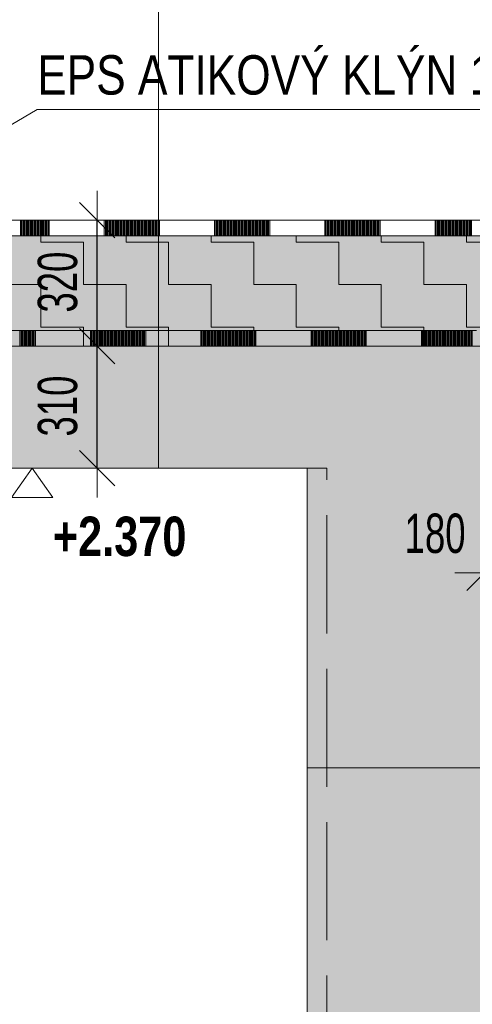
# Model space of a CAD drawing. Header units: millimetres. Extents: x 29003 to 60673, y -60985 to 17010.
# Tile 48 of 128: x 44226 to 45375, y -34553 to -32051. Entities that reach past the tile are written whole.
import ezdxf

# ---------------------------------------------------------------- set-up
doc = ezdxf.new("R2010")
doc.units = ezdxf.units.MM
doc.header["$PDMODE"] = 65
doc.linetypes.add('Carkovana 2x_1', pattern=[390, 300, -90])
for name, color, linetype, lineweight in [('XR$1$ŘEZY_1', 7, 'Continuous', 25), ('XR$2$ŘEZY - KOTY_ TEXTY_1', 7, 'Continuous', 25), ('XR$3$ŘEZY - FILING_1', 7, 'Continuous', 25)]:
    doc.layers.add(name, color=color, linetype=linetype, lineweight=lineweight)
doc.styles.add('ARIALNARROW', font='ARIALN.TTF')
doc.dimstyles.new('DIMSTYLE_4', dxfattribs={"dimtxt": 100, "dimasz": 150, "dimexe": 0, "dimexo": 0, "dimgap": 50, "dimtad": 2, "dimdec": 0, "dimrnd": 5, "dimzin": 12, "dimdsep": 46, "dimtxsty": 'ARIALNARROW', "dimblk1": 'ALL_ML_STRICH', "dimblk2": 'ALL_ML_STRICH', "dimsah": 1, "dimcen": 0, "dimclrd": 6, "dimclre": 6, "dimclrt": 6, "dimadec": 0, "dimazin": 0, "dimtfac": 1, "dimtdec": 0, "dimtix": 1, "dimtmove": 2, "dimatfit": 3, "dimfxl": 0, "dimtzin": 0, "dimlwd": 0, "dimlwe": 13, "dimarcsym": 0})
doc.dimstyles.new('DIMSTYLE_5', dxfattribs={"dimtxt": 100, "dimasz": 150, "dimexe": 0, "dimexo": 0, "dimgap": 50, "dimtad": 2, "dimdec": 0, "dimrnd": 5, "dimzin": 12, "dimdsep": 46, "dimtxsty": 'ARIALNARROW', "dimblk1": 'ALL_ML_STRICH', "dimblk2": 'ALL_ML_STRICH', "dimsah": 1, "dimcen": 0, "dimclrd": 6, "dimclre": 6, "dimclrt": 6, "dimadec": 0, "dimazin": 0, "dimtfac": 1, "dimtdec": 0, "dimtix": 1, "dimtmove": 2, "dimatfit": 3, "dimfxl": 0, "dimtvp": 1.2, "dimtzin": 0, "dimlwd": 0, "dimlwe": 13, "dimarcsym": 0})

# ---------------------------------------------------------------- blocks, each defined once
blk = doc.blocks.new('VZOROVÁ ČÁRA_28')
at = {"layer": 'XR$1$ŘEZY_1', "color": 7, "linetype": 'Continuous', "lineweight": 13}
for p, q in [((44300.9, -32560.2), (44160.9, -32560.2)), ((44228.1, -32600.2), (44228.1, -32560.2)), ((44230.9, -32600.2), (44230.9, -32560.2)), ((44233.7, -32600.2), (44233.7, -32560.2)), ((44236.5, -32600.2), (44236.5, -32560.2)), ((44239.3, -32600.2), (44239.3, -32560.2)), ((44242.1, -32600.2), (44242.1, -32560.2)), ((44244.9, -32600.2), (44244.9, -32560.2)), ((44247.7, -32600.2), (44247.7, -32560.2)), ((44250.5, -32600.2), (44250.5, -32560.2)), ((44253.3, -32600.2), (44253.3, -32560.2)), ((44256.1, -32600.2), (44256.1, -32560.2)), ((44258.9, -32600.2), (44258.9, -32560.2)), ((44261.7, -32600.2), (44261.7, -32560.2)), ((44264.5, -32600.2), (44264.5, -32560.2)), ((44267.3, -32600.2), (44267.3, -32560.2)), ((44270.1, -32600.2), (44270.1, -32560.2)), ((44272.9, -32600.2), (44272.9, -32560.2)), ((44275.7, -32600.2), (44275.7, -32560.2)), ((44278.5, -32600.2), (44278.5, -32560.2)), ((44281.3, -32600.2), (44281.3, -32560.2)), ((44284.1, -32600.2), (44284.1, -32560.2)), ((44286.9, -32600.2), (44286.9, -32560.2)), ((44289.7, -32600.2), (44289.7, -32560.2)), ((44292.5, -32600.2), (44292.5, -32560.2)), ((44295.3, -32600.2), (44295.3, -32560.2)), ((44298.1, -32600.2), (44298.1, -32560.2)), ((44300.9, -32600.2), (44300.9, -32560.2)), ((44440.9, -32560.2), (44300.9, -32560.2)), ((44580.9, -32560.2), (44440.9, -32560.2)), ((44440.9, -32600.2), (44440.9, -32560.2)), ((44443.7, -32600.2), (44443.7, -32560.2)), ((44446.5, -32600.2), (44446.5, -32560.2)), ((44449.3, -32600.2), (44449.3, -32560.2)), ((44452.1, -32600.2), (44452.1, -32560.2)), ((44454.9, -32600.2), (44454.9, -32560.2)), ((44457.7, -32600.2), (44457.7, -32560.2)), ((44460.5, -32600.2), (44460.5, -32560.2)), ((44463.3, -32600.2), (44463.3, -32560.2)), ((44466.1, -32600.2), (44466.1, -32560.2)), ((44468.9, -32600.2), (44468.9, -32560.2)), ((44471.7, -32600.2), (44471.7, -32560.2)), ((44474.5, -32600.2), (44474.5, -32560.2)), ((44477.3, -32600.2), (44477.3, -32560.2)), ((44480.1, -32600.2), (44480.1, -32560.2)), ((44482.9, -32600.2), (44482.9, -32560.2)), ((44485.7, -32600.2), (44485.7, -32560.2)), ((44488.5, -32600.2), (44488.5, -32560.2)), ((44491.3, -32600.2), (44491.3, -32560.2)), ((44494.1, -32600.2), (44494.1, -32560.2)), ((44496.9, -32600.2), (44496.9, -32560.2)), ((44499.7, -32600.2), (44499.7, -32560.2)), ((44502.5, -32600.2), (44502.5, -32560.2)), ((44505.3, -32600.2), (44505.3, -32560.2)), ((44508.1, -32600.2), (44508.1, -32560.2)), ((44510.9, -32600.2), (44510.9, -32560.2)), ((44513.7, -32600.2), (44513.7, -32560.2)), ((44516.5, -32600.2), (44516.5, -32560.2)), ((44519.3, -32600.2), (44519.3, -32560.2)), ((44522.1, -32600.2), (44522.1, -32560.2)), ((44524.9, -32600.2), (44524.9, -32560.2)), ((44527.7, -32600.2), (44527.7, -32560.2)), ((44530.5, -32600.2), (44530.5, -32560.2)), ((44533.3, -32600.2), (44533.3, -32560.2)), ((44536.1, -32600.2), (44536.1, -32560.2)), ((44538.9, -32600.2), (44538.9, -32560.2)), ((44541.7, -32600.2), (44541.7, -32560.2)), ((44544.5, -32600.2), (44544.5, -32560.2)), ((44547.3, -32600.2), (44547.3, -32560.2)), ((44550.1, -32600.2), (44550.1, -32560.2)), ((44552.9, -32600.2), (44552.9, -32560.2)), ((44555.7, -32600.2), (44555.7, -32560.2)), ((44558.5, -32600.2), (44558.5, -32560.2)), ((44561.3, -32600.2), (44561.3, -32560.2)), ((44564.1, -32600.2), (44564.1, -32560.2)), ((44566.9, -32600.2), (44566.9, -32560.2)), ((44569.7, -32600.2), (44569.7, -32560.2)), ((44572.5, -32600.2), (44572.5, -32560.2)), ((44575.3, -32600.2), (44575.3, -32560.2)), ((44578.1, -32600.2), (44578.1, -32560.2)), ((44580.9, -32600.2), (44580.9, -32560.2)), ((44720.9, -32560.2), (44580.9, -32560.2)), ((44860.9, -32560.2), (44720.9, -32560.2)), ((44720.9, -32600.2), (44720.9, -32560.2)), ((44723.7, -32600.2), (44723.7, -32560.2)), ((44726.5, -32600.2), (44726.5, -32560.2)), ((44729.3, -32600.2), (44729.3, -32560.2)), ((44732.1, -32600.2), (44732.1, -32560.2)), ((44734.9, -32600.2), (44734.9, -32560.2)), ((44737.7, -32600.2), (44737.7, -32560.2)), ((44740.5, -32600.2), (44740.5, -32560.2)), ((44743.3, -32600.2), (44743.3, -32560.2)), ((44746.1, -32600.2), (44746.1, -32560.2)), ((44748.9, -32600.2), (44748.9, -32560.2)), ((44751.7, -32600.2), (44751.7, -32560.2)), ((44754.5, -32600.2), (44754.5, -32560.2)), ((44757.3, -32600.2), (44757.3, -32560.2)), ((44760.1, -32600.2), (44760.1, -32560.2)), ((44762.9, -32600.2), (44762.9, -32560.2)), ((44765.7, -32600.2), (44765.7, -32560.2)), ((44768.5, -32600.2), (44768.5, -32560.2)), ((44771.3, -32600.2), (44771.3, -32560.2)), ((44774.1, -32600.2), (44774.1, -32560.2)), ((44776.9, -32600.2), (44776.9, -32560.2)), ((44779.7, -32600.2), (44779.7, -32560.2)), ((44782.5, -32600.2), (44782.5, -32560.2)), ((44785.3, -32600.2), (44785.3, -32560.2)), ((44788.1, -32600.2), (44788.1, -32560.2)), ((44790.9, -32600.2), (44790.9, -32560.2)), ((44793.7, -32600.2), (44793.7, -32560.2)), ((44796.5, -32600.2), (44796.5, -32560.2)), ((44799.3, -32600.2), (44799.3, -32560.2)), ((44802.1, -32600.2), (44802.1, -32560.2)), ((44804.9, -32600.2), (44804.9, -32560.2)), ((44807.7, -32600.2), (44807.7, -32560.2)), ((44810.5, -32600.2), (44810.5, -32560.2)), ((44813.3, -32600.2), (44813.3, -32560.2)), ((44816.1, -32600.2), (44816.1, -32560.2)), ((44818.9, -32600.2), (44818.9, -32560.2)), ((44821.7, -32600.2), (44821.7, -32560.2)), ((44824.5, -32600.2), (44824.5, -32560.2)), ((44827.3, -32600.2), (44827.3, -32560.2)), ((44830.1, -32600.2), (44830.1, -32560.2)), ((44832.9, -32600.2), (44832.9, -32560.2)), ((44835.7, -32600.2), (44835.7, -32560.2)), ((44838.5, -32600.2), (44838.5, -32560.2)), ((44841.3, -32600.2), (44841.3, -32560.2)), ((44844.1, -32600.2), (44844.1, -32560.2)), ((44846.9, -32600.2), (44846.9, -32560.2)), ((44849.7, -32600.2), (44849.7, -32560.2)), ((44852.5, -32600.2), (44852.5, -32560.2)), ((44855.3, -32600.2), (44855.3, -32560.2)), ((44858.1, -32600.2), (44858.1, -32560.2)), ((44860.9, -32600.2), (44860.9, -32560.2)), ((45000.9, -32560.2), (44860.9, -32560.2)), ((45140.9, -32560.2), (45000.9, -32560.2)), ((45000.9, -32600.2), (45000.9, -32560.2)), ((45003.7, -32600.2), (45003.7, -32560.2)), ((45006.5, -32600.2), (45006.5, -32560.2)), ((45009.3, -32600.2), (45009.3, -32560.2)), ((45012.1, -32600.2), (45012.1, -32560.2)), ((45014.9, -32600.2), (45014.9, -32560.2)), ((45017.7, -32600.2), (45017.7, -32560.2)), ((45020.5, -32600.2), (45020.5, -32560.2)), ((45023.3, -32600.2), (45023.3, -32560.2)), ((45026.1, -32600.2), (45026.1, -32560.2)), ((45028.9, -32600.2), (45028.9, -32560.2)), ((45031.7, -32600.2), (45031.7, -32560.2)), ((45034.5, -32600.2), (45034.5, -32560.2)), ((45037.3, -32600.2), (45037.3, -32560.2)), ((45040.1, -32600.2), (45040.1, -32560.2)), ((45042.9, -32600.2), (45042.9, -32560.2)), ((45045.7, -32600.2), (45045.7, -32560.2)), ((45048.5, -32600.2), (45048.5, -32560.2)), ((45051.3, -32600.2), (45051.3, -32560.2)), ((45054.1, -32600.2), (45054.1, -32560.2)), ((45056.9, -32600.2), (45056.9, -32560.2)), ((45059.7, -32600.2), (45059.7, -32560.2)), ((45062.5, -32600.2), (45062.5, -32560.2)), ((45065.3, -32600.2), (45065.3, -32560.2)), ((45068.1, -32600.2), (45068.1, -32560.2)), ((45070.9, -32600.2), (45070.9, -32560.2)), ((45073.7, -32600.2), (45073.7, -32560.2)), ((45076.5, -32600.2), (45076.5, -32560.2)), ((45079.3, -32600.2), (45079.3, -32560.2)), ((45082.1, -32600.2), (45082.1, -32560.2)), ((45084.9, -32600.2), (45084.9, -32560.2)), ((45087.7, -32600.2), (45087.7, -32560.2)), ((45090.5, -32600.2), (45090.5, -32560.2)), ((45093.3, -32600.2), (45093.3, -32560.2)), ((45096.1, -32600.2), (45096.1, -32560.2)), ((45098.9, -32600.2), (45098.9, -32560.2)), ((45101.7, -32600.2), (45101.7, -32560.2)), ((45104.5, -32600.2), (45104.5, -32560.2)), ((45107.3, -32600.2), (45107.3, -32560.2)), ((45110.1, -32600.2), (45110.1, -32560.2)), ((45112.9, -32600.2), (45112.9, -32560.2)), ((45115.7, -32600.2), (45115.7, -32560.2)), ((45118.5, -32600.2), (45118.5, -32560.2)), ((45121.3, -32600.2), (45121.3, -32560.2)), ((45124.1, -32600.2), (45124.1, -32560.2)), ((45126.9, -32600.2), (45126.9, -32560.2)), ((45129.7, -32600.2), (45129.7, -32560.2)), ((45132.5, -32600.2), (45132.5, -32560.2)), ((45135.3, -32600.2), (45135.3, -32560.2)), ((45138.1, -32600.2), (45138.1, -32560.2)), ((45140.9, -32600.2), (45140.9, -32560.2)), ((45280.9, -32560.2), (45140.9, -32560.2)), ((45420.9, -32560.2), (45280.9, -32560.2)), ((45280.9, -32600.2), (45280.9, -32560.2)), ((45283.7, -32600.2), (45283.7, -32560.2)), ((45286.5, -32600.2), (45286.5, -32560.2)), ((45289.3, -32600.2), (45289.3, -32560.2)), ((45292.1, -32600.2), (45292.1, -32560.2)), ((45294.9, -32600.2), (45294.9, -32560.2)), ((45297.7, -32600.2), (45297.7, -32560.2)), ((45300.5, -32600.2), (45300.5, -32560.2)), ((45303.3, -32600.2), (45303.3, -32560.2)), ((45306.1, -32600.2), (45306.1, -32560.2)), ((45308.9, -32600.2), (45308.9, -32560.2)), ((45311.7, -32600.2), (45311.7, -32560.2)), ((45314.5, -32600.2), (45314.5, -32560.2)), ((45317.3, -32600.2), (45317.3, -32560.2)), ((45320.1, -32600.2), (45320.1, -32560.2)), ((45322.9, -32600.2), (45322.9, -32560.2)), ((45325.7, -32600.2), (45325.7, -32560.2)), ((45328.5, -32600.2), (45328.5, -32560.2)), ((45331.3, -32600.2), (45331.3, -32560.2)), ((45334.1, -32600.2), (45334.1, -32560.2)), ((45336.9, -32600.2), (45336.9, -32560.2)), ((45339.7, -32600.2), (45339.7, -32560.2)), ((45342.5, -32600.2), (45342.5, -32560.2)), ((45345.3, -32600.2), (45345.3, -32560.2)), ((45348.1, -32600.2), (45348.1, -32560.2)), ((45350.9, -32600.2), (45350.9, -32560.2)), ((45353.7, -32600.2), (45353.7, -32560.2)), ((45356.5, -32600.2), (45356.5, -32560.2)), ((45359.3, -32600.2), (45359.3, -32560.2)), ((45362.1, -32600.2), (45362.1, -32560.2)), ((45364.9, -32600.2), (45364.9, -32560.2)), ((45367.7, -32600.2), (45367.7, -32560.2)), ((45370.5, -32600.2), (45370.5, -32560.2)), ((45373.3, -32600.2), (45373.3, -32560.2)), ((44300.9, -32600.2), (44160.9, -32600.2)), ((44300.9, -32600.2), (44160.9, -32600.2)), ((44300.9, -32600.2), (44160.9, -32600.2)), ((44300.9, -32600.2), (44160.9, -32600.2)), ((44300.9, -32600.2), (44160.9, -32600.2)), ((44580.9, -32600.2), (44440.9, -32600.2)), ((44580.9, -32600.2), (44440.9, -32600.2)), ((44580.9, -32600.2), (44440.9, -32600.2)), ((44580.9, -32600.2), (44440.9, -32600.2)), ((44580.9, -32600.2), (44440.9, -32600.2)), ((44860.9, -32600.2), (44720.9, -32600.2)), ((44860.9, -32600.2), (44720.9, -32600.2)), ((44860.9, -32600.2), (44720.9, -32600.2)), ((44860.9, -32600.2), (44720.9, -32600.2)), ((44860.9, -32600.2), (44720.9, -32600.2)), ((45140.9, -32600.2), (45000.9, -32600.2)), ((45140.9, -32600.2), (45000.9, -32600.2)), ((45140.9, -32600.2), (45000.9, -32600.2)), ((45140.9, -32600.2), (45000.9, -32600.2)), ((45140.9, -32600.2), (45000.9, -32600.2)), ((45420.9, -32600.2), (45280.9, -32600.2)), ((45420.9, -32600.2), (45280.9, -32600.2)), ((45420.9, -32600.2), (45280.9, -32600.2)), ((45420.9, -32600.2), (45280.9, -32600.2)), ((45420.9, -32600.2), (45280.9, -32600.2))]:
    blk.add_line(p, q, dxfattribs=at)
for points in [[(44440.9, -32600.2), (44300.9, -32600.2), (44160.9, -32600.2)], [(44440.9, -32600.2), (44300.9, -32600.2), (44160.9, -32600.2)], [(44720.9, -32600.2), (44580.9, -32600.2), (44440.9, -32600.2)], [(44720.9, -32600.2), (44580.9, -32600.2), (44440.9, -32600.2)], [(45000.9, -32600.2), (44860.9, -32600.2), (44720.9, -32600.2)], [(45000.9, -32600.2), (44860.9, -32600.2), (44720.9, -32600.2)], [(45280.9, -32600.2), (45140.9, -32600.2), (45000.9, -32600.2)], [(45280.9, -32600.2), (45140.9, -32600.2), (45000.9, -32600.2)], [(45560.9, -32600.2), (45420.9, -32600.2), (45280.9, -32600.2)], [(45560.9, -32600.2), (45420.9, -32600.2), (45280.9, -32600.2)]]:
    blk.add_lwpolyline(points, dxfattribs=at)
blk = doc.blocks.new('VZOROVÁ ČÁRA_31')
at = {"layer": 'XR$1$ŘEZY_1', "color": 7, "linetype": 'Continuous', "lineweight": 13}
for p, q in [((44125.9, -32840.2), (44265.9, -32840.2)), ((44125.9, -32840.2), (44265.9, -32840.2)), ((44125.9, -32840.2), (44265.9, -32840.2)), ((44125.9, -32840.2), (44265.9, -32840.2)), ((44125.9, -32840.2), (44265.9, -32840.2)), ((44226.7, -32840.2), (44226.7, -32880.2)), ((44229.5, -32840.2), (44229.5, -32880.2)), ((44232.3, -32840.2), (44232.3, -32880.2)), ((44235.1, -32840.2), (44235.1, -32880.2)), ((44237.9, -32840.2), (44237.9, -32880.2)), ((44240.7, -32840.2), (44240.7, -32880.2)), ((44243.5, -32840.2), (44243.5, -32880.2)), ((44246.3, -32840.2), (44246.3, -32880.2)), ((44249.1, -32840.2), (44249.1, -32880.2)), ((44251.9, -32840.2), (44251.9, -32880.2)), ((44254.7, -32840.2), (44254.7, -32880.2)), ((44257.5, -32840.2), (44257.5, -32880.2)), ((44260.3, -32840.2), (44260.3, -32880.2)), ((44263.1, -32840.2), (44263.1, -32880.2)), ((44265.9, -32840.2), (44265.9, -32880.2)), ((44405.9, -32840.2), (44405.9, -32880.2)), ((44405.9, -32840.2), (44545.9, -32840.2)), ((44405.9, -32840.2), (44545.9, -32840.2)), ((44405.9, -32840.2), (44545.9, -32840.2)), ((44405.9, -32840.2), (44545.9, -32840.2)), ((44405.9, -32840.2), (44545.9, -32840.2)), ((44408.7, -32840.2), (44408.7, -32880.2)), ((44411.5, -32840.2), (44411.5, -32880.2)), ((44414.3, -32840.2), (44414.3, -32880.2)), ((44417.1, -32840.2), (44417.1, -32880.2)), ((44419.9, -32840.2), (44419.9, -32880.2)), ((44422.7, -32840.2), (44422.7, -32880.2)), ((44425.5, -32840.2), (44425.5, -32880.2)), ((44428.3, -32840.2), (44428.3, -32880.2)), ((44431.1, -32840.2), (44431.1, -32880.2)), ((44433.9, -32840.2), (44433.9, -32880.2)), ((44436.7, -32840.2), (44436.7, -32880.2)), ((44439.5, -32840.2), (44439.5, -32880.2)), ((44442.3, -32840.2), (44442.3, -32880.2)), ((44445.1, -32840.2), (44445.1, -32880.2)), ((44447.9, -32840.2), (44447.9, -32880.2)), ((44450.7, -32840.2), (44450.7, -32880.2)), ((44453.5, -32840.2), (44453.5, -32880.2)), ((44456.3, -32840.2), (44456.3, -32880.2)), ((44459.1, -32840.2), (44459.1, -32880.2)), ((44461.9, -32840.2), (44461.9, -32880.2)), ((44464.7, -32840.2), (44464.7, -32880.2)), ((44467.5, -32840.2), (44467.5, -32880.2)), ((44470.3, -32840.2), (44470.3, -32880.2)), ((44473.1, -32840.2), (44473.1, -32880.2)), ((44475.9, -32840.2), (44475.9, -32880.2)), ((44478.7, -32840.2), (44478.7, -32880.2)), ((44481.5, -32840.2), (44481.5, -32880.2)), ((44484.3, -32840.2), (44484.3, -32880.2)), ((44487.1, -32840.2), (44487.1, -32880.2)), ((44489.9, -32840.2), (44489.9, -32880.2)), ((44492.7, -32840.2), (44492.7, -32880.2)), ((44495.5, -32840.2), (44495.5, -32880.2)), ((44498.3, -32840.2), (44498.3, -32880.2)), ((44501.1, -32840.2), (44501.1, -32880.2)), ((44503.9, -32840.2), (44503.9, -32880.2)), ((44506.7, -32840.2), (44506.7, -32880.2)), ((44509.5, -32840.2), (44509.5, -32880.2)), ((44512.3, -32840.2), (44512.3, -32880.2)), ((44515.1, -32840.2), (44515.1, -32880.2)), ((44517.9, -32840.2), (44517.9, -32880.2)), ((44520.7, -32840.2), (44520.7, -32880.2)), ((44523.5, -32840.2), (44523.5, -32880.2)), ((44526.3, -32840.2), (44526.3, -32880.2)), ((44529.1, -32840.2), (44529.1, -32880.2)), ((44531.9, -32840.2), (44531.9, -32880.2)), ((44534.7, -32840.2), (44534.7, -32880.2)), ((44537.5, -32840.2), (44537.5, -32880.2)), ((44540.3, -32840.2), (44540.3, -32880.2)), ((44543.1, -32840.2), (44543.1, -32880.2)), ((44545.9, -32840.2), (44545.9, -32880.2)), ((44685.9, -32840.2), (44685.9, -32880.2)), ((44685.9, -32840.2), (44825.9, -32840.2)), ((44685.9, -32840.2), (44825.9, -32840.2)), ((44685.9, -32840.2), (44825.9, -32840.2)), ((44685.9, -32840.2), (44825.9, -32840.2)), ((44685.9, -32840.2), (44825.9, -32840.2)), ((44688.7, -32840.2), (44688.7, -32880.2)), ((44691.5, -32840.2), (44691.5, -32880.2)), ((44694.3, -32840.2), (44694.3, -32880.2)), ((44697.1, -32840.2), (44697.1, -32880.2)), ((44699.9, -32840.2), (44699.9, -32880.2)), ((44702.7, -32840.2), (44702.7, -32880.2)), ((44705.5, -32840.2), (44705.5, -32880.2)), ((44708.3, -32840.2), (44708.3, -32880.2)), ((44711.1, -32840.2), (44711.1, -32880.2)), ((44713.9, -32840.2), (44713.9, -32880.2)), ((44716.7, -32840.2), (44716.7, -32880.2)), ((44719.5, -32840.2), (44719.5, -32880.2)), ((44722.3, -32840.2), (44722.3, -32880.2)), ((44725.1, -32840.2), (44725.1, -32880.2)), ((44727.9, -32840.2), (44727.9, -32880.2)), ((44730.7, -32840.2), (44730.7, -32880.2)), ((44733.5, -32840.2), (44733.5, -32880.2)), ((44736.3, -32840.2), (44736.3, -32880.2)), ((44739.1, -32840.2), (44739.1, -32880.2)), ((44741.9, -32840.2), (44741.9, -32880.2)), ((44744.7, -32840.2), (44744.7, -32880.2)), ((44747.5, -32840.2), (44747.5, -32880.2)), ((44750.3, -32840.2), (44750.3, -32880.2)), ((44753.1, -32840.2), (44753.1, -32880.2)), ((44755.9, -32840.2), (44755.9, -32880.2)), ((44758.7, -32840.2), (44758.7, -32880.2)), ((44761.5, -32840.2), (44761.5, -32880.2)), ((44764.3, -32840.2), (44764.3, -32880.2)), ((44767.1, -32840.2), (44767.1, -32880.2)), ((44769.9, -32840.2), (44769.9, -32880.2)), ((44772.7, -32840.2), (44772.7, -32880.2)), ((44775.5, -32840.2), (44775.5, -32880.2)), ((44778.3, -32840.2), (44778.3, -32880.2)), ((44781.1, -32840.2), (44781.1, -32880.2)), ((44783.9, -32840.2), (44783.9, -32880.2)), ((44786.7, -32840.2), (44786.7, -32880.2)), ((44789.5, -32840.2), (44789.5, -32880.2)), ((44792.3, -32840.2), (44792.3, -32880.2)), ((44795.1, -32840.2), (44795.1, -32880.2)), ((44797.9, -32840.2), (44797.9, -32880.2)), ((44800.7, -32840.2), (44800.7, -32880.2)), ((44803.5, -32840.2), (44803.5, -32880.2)), ((44806.3, -32840.2), (44806.3, -32880.2)), ((44809.1, -32840.2), (44809.1, -32880.2)), ((44811.9, -32840.2), (44811.9, -32880.2)), ((44814.7, -32840.2), (44814.7, -32880.2)), ((44817.5, -32840.2), (44817.5, -32880.2)), ((44820.3, -32840.2), (44820.3, -32880.2)), ((44823.1, -32840.2), (44823.1, -32880.2)), ((44825.9, -32840.2), (44825.9, -32880.2)), ((44965.9, -32840.2), (44965.9, -32880.2)), ((44965.9, -32840.2), (45105.9, -32840.2)), ((44965.9, -32840.2), (45105.9, -32840.2)), ((44965.9, -32840.2), (45105.9, -32840.2)), ((44965.9, -32840.2), (45105.9, -32840.2)), ((44965.9, -32840.2), (45105.9, -32840.2)), ((44968.7, -32840.2), (44968.7, -32880.2)), ((44971.5, -32840.2), (44971.5, -32880.2)), ((44974.3, -32840.2), (44974.3, -32880.2)), ((44977.1, -32840.2), (44977.1, -32880.2)), ((44979.9, -32840.2), (44979.9, -32880.2)), ((44982.7, -32840.2), (44982.7, -32880.2)), ((44985.5, -32840.2), (44985.5, -32880.2)), ((44988.3, -32840.2), (44988.3, -32880.2)), ((44991.1, -32840.2), (44991.1, -32880.2)), ((44993.9, -32840.2), (44993.9, -32880.2)), ((44996.7, -32840.2), (44996.7, -32880.2)), ((44999.5, -32840.2), (44999.5, -32880.2)), ((45002.3, -32840.2), (45002.3, -32880.2)), ((45005.1, -32840.2), (45005.1, -32880.2)), ((45007.9, -32840.2), (45007.9, -32880.2)), ((45010.7, -32840.2), (45010.7, -32880.2)), ((45013.5, -32840.2), (45013.5, -32880.2)), ((45016.3, -32840.2), (45016.3, -32880.2)), ((45019.1, -32840.2), (45019.1, -32880.2)), ((45021.9, -32840.2), (45021.9, -32880.2)), ((45024.7, -32840.2), (45024.7, -32880.2)), ((45027.5, -32840.2), (45027.5, -32880.2)), ((45030.3, -32840.2), (45030.3, -32880.2)), ((45033.1, -32840.2), (45033.1, -32880.2)), ((45035.9, -32840.2), (45035.9, -32880.2)), ((45038.7, -32840.2), (45038.7, -32880.2)), ((45041.5, -32840.2), (45041.5, -32880.2)), ((45044.3, -32840.2), (45044.3, -32880.2)), ((45047.1, -32840.2), (45047.1, -32880.2)), ((45049.9, -32840.2), (45049.9, -32880.2)), ((45052.7, -32840.2), (45052.7, -32880.2)), ((45055.5, -32840.2), (45055.5, -32880.2)), ((45058.3, -32840.2), (45058.3, -32880.2)), ((45061.1, -32840.2), (45061.1, -32880.2)), ((45063.9, -32840.2), (45063.9, -32880.2)), ((45066.7, -32840.2), (45066.7, -32880.2)), ((45069.5, -32840.2), (45069.5, -32880.2)), ((45072.3, -32840.2), (45072.3, -32880.2)), ((45075.1, -32840.2), (45075.1, -32880.2)), ((45077.9, -32840.2), (45077.9, -32880.2)), ((45080.7, -32840.2), (45080.7, -32880.2)), ((45083.5, -32840.2), (45083.5, -32880.2)), ((45086.3, -32840.2), (45086.3, -32880.2)), ((45089.1, -32840.2), (45089.1, -32880.2)), ((45091.9, -32840.2), (45091.9, -32880.2)), ((45094.7, -32840.2), (45094.7, -32880.2)), ((45097.5, -32840.2), (45097.5, -32880.2)), ((45100.3, -32840.2), (45100.3, -32880.2)), ((45103.1, -32840.2), (45103.1, -32880.2)), ((45105.9, -32840.2), (45105.9, -32880.2)), ((45245.9, -32840.2), (45245.9, -32880.2)), ((45245.9, -32840.2), (45385.9, -32840.2)), ((45245.9, -32840.2), (45385.9, -32840.2)), ((45245.9, -32840.2), (45385.9, -32840.2)), ((45245.9, -32840.2), (45385.9, -32840.2)), ((45245.9, -32840.2), (45385.9, -32840.2)), ((45248.7, -32840.2), (45248.7, -32880.2)), ((45251.5, -32840.2), (45251.5, -32880.2)), ((45254.3, -32840.2), (45254.3, -32880.2)), ((45257.1, -32840.2), (45257.1, -32880.2)), ((45259.9, -32840.2), (45259.9, -32880.2)), ((45262.7, -32840.2), (45262.7, -32880.2)), ((45265.5, -32840.2), (45265.5, -32880.2)), ((45268.3, -32840.2), (45268.3, -32880.2)), ((45271.1, -32840.2), (45271.1, -32880.2)), ((45273.9, -32840.2), (45273.9, -32880.2)), ((45276.7, -32840.2), (45276.7, -32880.2)), ((45279.5, -32840.2), (45279.5, -32880.2)), ((45282.3, -32840.2), (45282.3, -32880.2)), ((45285.1, -32840.2), (45285.1, -32880.2)), ((45287.9, -32840.2), (45287.9, -32880.2)), ((45290.7, -32840.2), (45290.7, -32880.2)), ((45293.5, -32840.2), (45293.5, -32880.2)), ((45296.3, -32840.2), (45296.3, -32880.2)), ((45299.1, -32840.2), (45299.1, -32880.2)), ((45301.9, -32840.2), (45301.9, -32880.2)), ((45304.7, -32840.2), (45304.7, -32880.2)), ((45307.5, -32840.2), (45307.5, -32880.2)), ((45310.3, -32840.2), (45310.3, -32880.2)), ((45313.1, -32840.2), (45313.1, -32880.2)), ((45315.9, -32840.2), (45315.9, -32880.2)), ((45318.7, -32840.2), (45318.7, -32880.2)), ((45321.5, -32840.2), (45321.5, -32880.2)), ((45324.3, -32840.2), (45324.3, -32880.2)), ((45327.1, -32840.2), (45327.1, -32880.2)), ((45329.9, -32840.2), (45329.9, -32880.2)), ((45332.7, -32840.2), (45332.7, -32880.2)), ((45335.5, -32840.2), (45335.5, -32880.2)), ((45338.3, -32840.2), (45338.3, -32880.2)), ((45341.1, -32840.2), (45341.1, -32880.2)), ((45343.9, -32840.2), (45343.9, -32880.2)), ((45346.7, -32840.2), (45346.7, -32880.2)), ((45349.5, -32840.2), (45349.5, -32880.2)), ((45352.3, -32840.2), (45352.3, -32880.2)), ((45355.1, -32840.2), (45355.1, -32880.2)), ((45357.9, -32840.2), (45357.9, -32880.2)), ((45360.7, -32840.2), (45360.7, -32880.2)), ((45363.5, -32840.2), (45363.5, -32880.2)), ((45366.3, -32840.2), (45366.3, -32880.2)), ((45369.1, -32840.2), (45369.1, -32880.2)), ((45371.9, -32840.2), (45371.9, -32880.2)), ((45374.7, -32840.2), (45374.7, -32880.2)), ((44125.9, -32880.2), (44265.9, -32880.2)), ((44265.9, -32880.2), (44405.9, -32880.2)), ((44405.9, -32880.2), (44545.9, -32880.2)), ((44545.9, -32880.2), (44685.9, -32880.2)), ((44685.9, -32880.2), (44825.9, -32880.2)), ((44825.9, -32880.2), (44965.9, -32880.2)), ((44965.9, -32880.2), (45105.9, -32880.2)), ((45105.9, -32880.2), (45245.9, -32880.2)), ((45245.9, -32880.2), (45385.9, -32880.2))]:
    blk.add_line(p, q, dxfattribs=at)
for points in [[(43985.9, -32840.2), (44125.9, -32840.2), (44265.9, -32840.2)], [(43985.9, -32840.2), (44125.9, -32840.2), (44265.9, -32840.2)], [(44265.9, -32840.2), (44405.9, -32840.2), (44545.9, -32840.2)], [(44265.9, -32840.2), (44405.9, -32840.2), (44545.9, -32840.2)], [(44545.9, -32840.2), (44685.9, -32840.2), (44825.9, -32840.2)], [(44545.9, -32840.2), (44685.9, -32840.2), (44825.9, -32840.2)], [(44825.9, -32840.2), (44965.9, -32840.2), (45105.9, -32840.2)], [(44825.9, -32840.2), (44965.9, -32840.2), (45105.9, -32840.2)], [(45105.9, -32840.2), (45245.9, -32840.2), (45385.9, -32840.2)], [(45105.9, -32840.2), (45245.9, -32840.2), (45385.9, -32840.2)]]:
    blk.add_lwpolyline(points, dxfattribs=at)
blk = doc.blocks.new('ALL_ML_STRICH')
at = {"color": 0, "linetype": 'ByBlock', "lineweight": -2}
for p, q in [((0, -0.5), (0, 0.5)), ((-0.3, -0.3), (0.3, 0.3)), ((-1, 0), (0.5, 0))]:
    blk.add_line(p, q, dxfattribs=at)
blk = doc.blocks.new('*D121')
at = {"layer": 'DEFPOINTS', "color": 6, "linetype": 'Continuous', "lineweight": 13}
for p in [(44408.7, -32880.2), (44408.7, -33190.2), (44422.6, -33190.2)]:
    blk.add_point(p, dxfattribs=at)
at = {"layer": 'XR$2$ŘEZY - KOTY_ TEXTY_1', "color": 6, "linetype": 'Continuous', "lineweight": -2}
for p, q in [((44422.6, -32880.2), (44422.6, -32880.2)), ((44422.6, -33190.2), (44422.6, -32880.2)), ((44422.6, -33190.2), (44422.6, -33190.2))]:
    blk.add_line(p, q, dxfattribs=at)
at = {"layer": 'XR$2$ŘEZY - KOTY_ TEXTY_1', "color": 6, "linetype": 'Continuous', "lineweight": 13, "xscale": 150, "yscale": 150, "zscale": 150}
for p, rotation in [((44422.6, -32880.2), 90), ((44422.6, -33190.2), 270)]:
    blk.add_blockref('ALL_ML_STRICH', p, dxfattribs=dict(at, rotation=rotation))
at = {"layer": 'XR$2$ŘEZY - KOTY_ TEXTY_1', "color": 6, "linetype": 'Continuous', "lineweight": 13, "insert": (44322.6, -33032.6), "char_height": 100, "width": 243.429, "attachment_point": 5, "rotation": 90, "style": 'ARIALNARROW'}
blk.add_mtext('\\W0.81;\\A1;{310}', dxfattribs=at)
blk = doc.blocks.new('*D122')
at = {"layer": 'DEFPOINTS', "color": 6, "linetype": 'Continuous', "lineweight": 13}
for p in [(44408.7, -32560.2), (44408.7, -32880.2), (44422.6, -32880.2)]:
    blk.add_point(p, dxfattribs=at)
at = {"layer": 'XR$2$ŘEZY - KOTY_ TEXTY_1', "color": 6, "linetype": 'Continuous', "lineweight": -2}
for p, q in [((44422.6, -32560.2), (44422.6, -32560.2)), ((44422.6, -32880.2), (44422.6, -32560.2)), ((44422.6, -32880.2), (44422.6, -32880.2))]:
    blk.add_line(p, q, dxfattribs=at)
at = {"layer": 'XR$2$ŘEZY - KOTY_ TEXTY_1', "color": 6, "linetype": 'Continuous', "lineweight": 13, "xscale": 150, "yscale": 150, "zscale": 150}
for p, rotation in [((44422.6, -32560.2), 90), ((44422.6, -32880.2), 270)]:
    blk.add_blockref('ALL_ML_STRICH', p, dxfattribs=dict(at, rotation=rotation))
at = {"layer": 'XR$2$ŘEZY - KOTY_ TEXTY_1', "color": 6, "linetype": 'Continuous', "lineweight": 13, "insert": (44322.6, -32717.6), "char_height": 100, "width": 243.429, "attachment_point": 5, "rotation": 90, "style": 'ARIALNARROW'}
blk.add_mtext('\\W0.81;\\A1;{320}', dxfattribs=at)
blk = doc.blocks.new('COMPLEX_ELEVATIONDIM_0')
at = {"layer": 'XR$2$ŘEZY - KOTY_ TEXTY_1', "color": 6, "linetype": 'Continuous', "lineweight": 13}
for p, q in [((44257.5, -33190.2), (44157.5, -33190.2)), ((44205, -33265.2), (44257.5, -33190.2)), ((44257.5, -33190.2), (44310, -33265.2)), ((44257.5, -33190.2), (44257.5, -33190.2)), ((44257.5, -33190.2), (44257.5, -33190.2)), ((44257.5, -33190.2), (44257.5, -33190.2)), ((44257.5, -33190.2), (44257.5, -33190.2)), ((44310, -33265.2), (44205, -33265.2))]:
    blk.add_line(p, q, dxfattribs=at)
at = {"layer": 'XR$2$ŘEZY - KOTY_ TEXTY_1', "color": 6, "linetype": 'Continuous', "lineweight": 18, "insert": (44310, -33415.2), "char_height": 100, "width": 389.401, "attachment_point": 7, "style": 'ARIALNARROW'}
blk.add_mtext('\\W0.96;\\fArial Narrow|i0|b1|c0|p0;+2.370', dxfattribs=at)
blk = doc.blocks.new('*D165')
at = {"layer": 'DEFPOINTS', "color": 6, "linetype": 'Continuous', "lineweight": 13}
for p in [(45405.9, -33085.2), (45585.9, -33135.2), (45405.9, -33456.6)]:
    blk.add_point(p, dxfattribs=at)
at = {"layer": 'XR$2$ŘEZY - KOTY_ TEXTY_1', "color": 6, "linetype": 'Continuous', "lineweight": -2}
for p, q in [((45405.9, -33456.6), (45405.9, -33456.6)), ((45405.9, -33456.6), (45585.9, -33456.6)), ((45585.9, -33456.6), (45585.9, -33456.6))]:
    blk.add_line(p, q, dxfattribs=at)
at = {"layer": 'XR$2$ŘEZY - KOTY_ TEXTY_1', "color": 6, "linetype": 'Continuous', "lineweight": 13, "xscale": 150, "yscale": 150, "zscale": 150, "rotation": 180}
blk.add_blockref('ALL_ML_STRICH', (45405.9, -33456.6), dxfattribs=at)
at = {"layer": 'XR$2$ŘEZY - KOTY_ TEXTY_1', "color": 6, "linetype": 'Continuous', "lineweight": 13, "xscale": 150, "yscale": 150, "zscale": 150}
blk.add_blockref('ALL_ML_STRICH', (45585.9, -33456.6), dxfattribs=at)
at = {"layer": 'XR$2$ŘEZY - KOTY_ TEXTY_1', "color": 6, "linetype": 'Continuous', "lineweight": 13, "insert": (45280.7, -33356.6), "char_height": 100, "width": 243.429, "attachment_point": 5, "style": 'ARIALNARROW'}
blk.add_mtext('\\W0.81;\\A1;{180}', dxfattribs=at)

msp = doc.modelspace()

# ---------------------------------------------------------------- hatches: boundary and pattern name
at = {"layer": 'XR$3$ŘEZY - FILING_1', "linetype": 'Continuous', "lineweight": 13}
msp.add_hatch(color=254, dxfattribs=at).paths.add_polyline_path([(32895.9, -35575.2), (32895.9, -36240.2), (33345.9, -36240.2), (33345.9, -35910.2), (39305.9, -35910.2), (39305.9, -36270.2), (39805.9, -36270.2), (39805.9, -36620.2), (39905.9, -36620.2), (39905.9, -35910.2), (41055.9, -35910.2), (41055.9, -36620.2), (41155.9, -36620.2), (41155.9, -35910.2), (41267.7, -35910.2), (43795.9, -37523.3), (43845.9, -37523.3), (43845.9, -38980.8), (43795.9, -38980.8), (43795.9, -39599.5), (45405.9, -39599.5), (45405.9, -33085.2), (46555.9, -33085.2), (46555.9, -32775), (46420.9, -32775), (46420.9, -32880.2), (43685.9, -32880.2), (43685.9, -32590.2), (39755.9, -32521.6), (39755.9, -31860.2), (39305.9, -31860.2), (39305.9, -32960.2), (39905.9, -32960.2), (39905.9, -32810.2), (41075.9, -32810.2), (41075.9, -33540.2), (41175.9, -33540.2), (41175.9, -32810.2), (42885.9, -32810.2), (42885.9, -33190.2), (44955.9, -33190.2), (44955.9, -37420.2), (43875.9, -37420.2), (43875.9, -37251.1), (43610.9, -37251.1), (43610.9, -37082), (43345.9, -37082), (43345.9, -36912.9), (43080.9, -36912.9), (43080.9, -36743.8), (42815.9, -36743.8), (42815.9, -36574.7), (42550.9, -36574.7), (42550.9, -36405.6), (42285.9, -36405.6), (42285.9, -36236.5), (42020.9, -36236.5), (42020.9, -36067.4), (41755.9, -36067.4), (41755.9, -35898.3), (41490.9, -35898.3), (41490.9, -35729.3), (41225.9, -35729.3), (41225.9, -35560.2), (35775.9, -35560.2), (35775.9, -35575.2)])
msp.add_hatch(color=11, dxfattribs=at).paths.add_polyline_path([(43685.9, -32880.2), (46420.9, -32880.2), (46420.9, -32600.2), (43685.9, -32600.2)], flags=0)
h = msp.add_hatch(dxfattribs=at)
h.set_pattern_fill('VZOR', scale=108, style=0, pattern_type=2)
h.set_pattern_definition([(0, (216, 216), (108, 108), [108, -108]), (90, (216, 216), (-108, 108), [108, -108])])
h.paths.add_polyline_path([(43685.9, -32880.2), (46420.9, -32880.2), (46420.9, -32600.2), (43685.9, -32600.2)], flags=0)

# ---------------------------------------------------------------- linework, layer by layer
at = {"layer": 'XR$1$ŘEZY_1', "color": 7, "linetype": 'Continuous', "lineweight": 13}
for p, q in [((46420.9, -32600.2), (43685.9, -32600.2)), ((43685.9, -32880.2), (46420.9, -32880.2)), ((43685.9, -32880.2), (46420.9, -32880.2)), ((42885.9, -33190.2), (44955.9, -33190.2)), ((44955.9, -37420.2), (44955.9, -33190.2))]:
    msp.add_line(p, q, dxfattribs=at)
at = {"layer": 'XR$1$ŘEZY_1', "color": 1, "linetype": 'Carkovana 2x_1', "lineweight": 13}
for p, q in [((45005.9, -33190.2), (44955.9, -33190.2)), ((45005.9, -37120.2), (45005.9, -33190.2))]:
    msp.add_line(p, q, dxfattribs=at)
at = {"layer": 'XR$2$ŘEZY - KOTY_ TEXTY_1', "color": 3, "linetype": 'Continuous', "lineweight": 13}
for p, q in [((44578.4, -31753), (44578.4, -33190.2)), ((46321.6, -33951.6), (44955.9, -33951.6))]:
    msp.add_line(p, q, dxfattribs=at)
at = {"layer": 'XR$2$ŘEZY - KOTY_ TEXTY_1', "color": 7, "linetype": 'Continuous', "lineweight": 13}
for p, q in [((43798.6, -32554.9), (44270.5, -32279)), ((44270.5, -32279), (45966.5, -32279))]:
    msp.add_line(p, q, dxfattribs=at)

# ---------------------------------------------------------------- block references
at = {"layer": 'XR$1$ŘEZY_1', "color": 7, "linetype": 'Continuous', "lineweight": 13}
for name in ['VZOROVÁ ČÁRA_28', 'VZOROVÁ ČÁRA_31']:
    msp.add_blockref(name, (0, 0), dxfattribs=at)
at = {"layer": 'XR$2$ŘEZY - KOTY_ TEXTY_1', "color": 6, "linetype": 'Continuous', "lineweight": 13}
msp.add_blockref('COMPLEX_ELEVATIONDIM_0', (0, 0), dxfattribs=at)

# ---------------------------------------------------------------- texts
at = {"layer": 'XR$2$ŘEZY - KOTY_ TEXTY_1', "color": 7, "linetype": 'Continuous', "lineweight": 18, "insert": (44270.5, -32242.3), "char_height": 100, "width": 1744.754, "attachment_point": 7, "style": 'ARIALNARROW'}
msp.add_mtext('\\W0.98;EPS ATIKOVÝ KLÝN 100/100mm', dxfattribs=at)

# ---------------------------------------------------------------- dimensions: what is measured, and where the dimension line sits
at = {"layer": 'XR$2$ŘEZY - KOTY_ TEXTY_1', "color": 6, "linetype": 'Continuous', "lineweight": 13}
for base, p1, p2, picture, middle in [((44422.6, -32560.2), (44422.6, -32880.2), (44422.6, -32560.2), '*D122', (44322.6, -32717.6)), ((44422.6, -32880.2), (44422.6, -33190.2), (44422.6, -32880.2), '*D121', (44322.6, -33032.6))]:
    dim = msp.add_linear_dim(base=base, p1=p1, p2=p2, angle=90, dimstyle='DIMSTYLE_4', override={"dimpost": '<>', "dimclrd": 6, "dimclre": 6, "dimclrt": 6, "dimlwd": 0, "dimlwe": 13}, dxfattribs=at)
    dim.commit()
    dim.dimension.update_dxf_attribs({"geometry": picture, "text_midpoint": middle, "dimtype": 160})
dim = msp.add_linear_dim(base=(45585.9, -33456.6), p1=(45405.9, -33456.6), p2=(45585.9, -33456.6), dimstyle='DIMSTYLE_5', override={"dimpost": '<>', "dimclrd": 6, "dimclre": 6, "dimclrt": 6, "dimlwd": 0, "dimlwe": 13}, dxfattribs=at)
dim.commit()
dim.dimension.update_dxf_attribs({"geometry": '*D165', "text_midpoint": (45280.7, -33356.6), "dimtype": 160})

doc.saveas('drawing.dxf')
